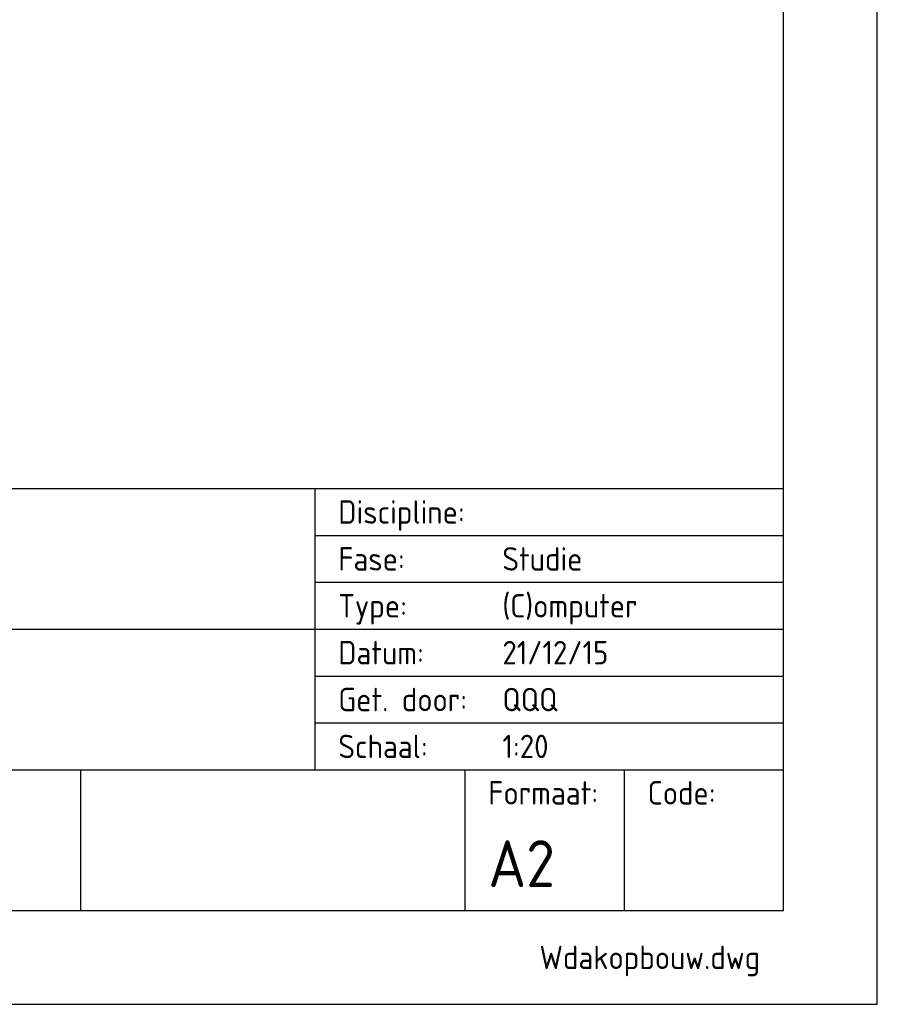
# Model space of a CAD drawing. Header units: millimetres. Extents: x -75 to 108309, y -75 to 76928.
# Tile 5 of 31: x 10050 to 11880, y 0 to 2100. Entities that reach past the tile are written whole.
import ezdxf
from ezdxf.enums import TextEntityAlignment as Align

# ---------------------------------------------------------------- set-up
doc = ezdxf.new("R2010")
doc.units = ezdxf.units.MM
for name, color, linetype in [('00ATT025', 2, 'Continuous'), ('00ATT050', 4, 'Continuous'), ('00KAD025', 2, 'Continuous'), ('00KAD070', 5, 'Continuous'), ('BL$2----', 7, 'Continuous'), ('BL$4----', 7, 'Continuous')]:
    doc.layers.add(name, color=color, linetype=linetype)
doc.styles.add('STABICAD-025', font='ISOCP.SHX', dxfattribs={"height": 50})
doc.styles.add('STABICAD-035', font='ISOCP.SHX', dxfattribs={"height": 70})
doc.styles.add('STABICAD-050', font='ISOCP.SHX', dxfattribs={"height": 100})

# ---------------------------------------------------------------- blocks, each defined once
blk = doc.blocks.new('A2-LANDSCAPE')
at = {"layer": '00KAD025', "linetype": 'Continuous'}
for p, q in [((594, 0), (594, 420)), ((0, 0), (594, 0))]:
    blk.add_line(p, q, dxfattribs=at)
at = {"layer": '00KAD070', "linetype": 'Continuous'}
for p, q in [((584, 10), (584, 410)), ((10, 10), (584, 10))]:
    blk.add_line(p, q, dxfattribs=at)
blk = doc.blocks.new('Title block')
at = {"color": 7, "linetype": 'Continuous'}
for p, q in [((-180, 55), (-10, 55)), ((-60, 55), (-60, 25)), ((-60, 50), (-10, 50)), ((-60, 45), (-10, 45)), ((-180, 40), (-10, 40)), ((-60, 35), (-10, 35)), ((-60, 30), (-10, 30)), ((-180, 25), (-10, 25))]:
    blk.add_line(p, q, dxfattribs=at)
for p, q in [((-85, 25), (-85, 10)), ((-44, 25), (-44, 10)), ((-27, 25), (-27, 10))]:
    blk.add_line(p, q)
at = {"linetype": 'Continuous', "style": 'STABICAD-025'}
for s, p in [('Discipline:', (-57.5, 52.5)), ('Fase:', (-57.5, 47.5)), ('Type:', (-57.5, 42.5)), ('Datum:', (-57.5, 37.5)), ('Get. door:', (-57.5, 32.5)), ('Schaal:', (-57.5, 27.5)), ('Formaat:', (-41.5, 22.55)), ('Code:', (-24.5, 22.55))]:
    blk.add_text(s, height=2.5, dxfattribs=at).set_placement(p, align=Align.MIDDLE_LEFT)
at = {"linetype": 'Continuous'}
for tag, height, style, p in [('DW_DISCIPLINE', 2.5, 'STABICAD-025', (-40, 52.5)), ('DW_PHASE', 2.5, 'STABICAD-025', (-40, 47.5)), ('PR_DESCRIPTION', 3.5, 'STABICAD-035', (-177.5, 45)), ('DW_TYPE', 2.5, 'STABICAD-025', (-40, 42.5)), ('DW_DATE', 2.5, 'STABICAD-025', (-40, 37.5)), ('DW_DESCRIPTION', 2.5, 'STABICAD-025', (-177.5, 33.3)), ('DW_INITIALS', 2.5, 'STABICAD-025', (-40, 32.5)), ('DW_DESCRIPTION2', 2.5, 'STABICAD-025', (-177.5, 29.2)), ('DW_SCALE', 2.5, 'STABICAD-025', (-40, 27.5)), ('DW_PAPERSIZE', 5, 'STABICAD-050', (-41.5, 15)), ('MOD_CODE_', 5, 'STABICAD-050', (-24.5, 15))]:
    blk.add_attdef(tag, text='', height=height, dxfattribs=dict(at, style=style)).set_placement(p, align=Align.MIDDLE_LEFT)
at = {"linetype": 'Continuous', "style": 'STABICAD-025'}
blk.add_attdef('DW_NAME', text='', height=2.5, dxfattribs=at).set_placement((-12.5, 3.75), align=Align.RIGHT)

msp = doc.modelspace()

# ---------------------------------------------------------------- block references
at = {"layer": 'BL$2----', "xscale": 20, "yscale": 20, "zscale": 20}
msp.add_blockref('A2-LANDSCAPE', (0, 0), dxfattribs=at)
at = {"layer": 'BL$4----'}
ref = msp.add_blockref('Title block', (11880, 0), dxfattribs=dict(at, xscale=20, yscale=20, zscale=20))
ref.add_attrib('DW_INITIALS', 'QQQ', dxfattribs={"layer": '00ATT025', "linetype": 'Continuous', "height": 50, "style": 'STABICAD-025'}).set_placement((11080, 650), align=Align.MIDDLE_LEFT)
ref.add_attrib('DW_DATE', '21/12/15', dxfattribs={"layer": '00ATT025', "linetype": 'Continuous', "height": 50, "style": 'STABICAD-025'}).set_placement((11080, 750), align=Align.MIDDLE_LEFT)
ref.add_attrib('DW_SCALE', '1:20', dxfattribs={"layer": '00ATT025', "linetype": 'Continuous', "height": 50, "style": 'STABICAD-025'}).set_placement((11080, 550), align=Align.MIDDLE_LEFT)
ref.add_attrib('DW_PHASE', 'Studie', dxfattribs={"layer": '00ATT025', "linetype": 'Continuous', "height": 50, "style": 'STABICAD-025'}).set_placement((11080, 950), align=Align.MIDDLE_LEFT)
ref.add_attrib('DW_NAME', 'Wdakopbouw.dwg', dxfattribs={"layer": '00ATT025', "linetype": 'Continuous', "height": 50, "style": 'STABICAD-025'}).set_placement((11630, 75), align=Align.RIGHT)
ref.add_attrib('DW_PAPERSIZE', 'A2', dxfattribs={"layer": '00ATT050', "linetype": 'Continuous', "height": 100, "style": 'STABICAD-050'}).set_placement((11050, 300), align=Align.MIDDLE_LEFT)
ref.add_attrib('DW_TYPE', '(C)omputer', dxfattribs={"layer": '00ATT025', "linetype": 'Continuous', "height": 50, "style": 'STABICAD-025'}).set_placement((11080, 850), align=Align.MIDDLE_LEFT)

doc.saveas('drawing.dxf')
